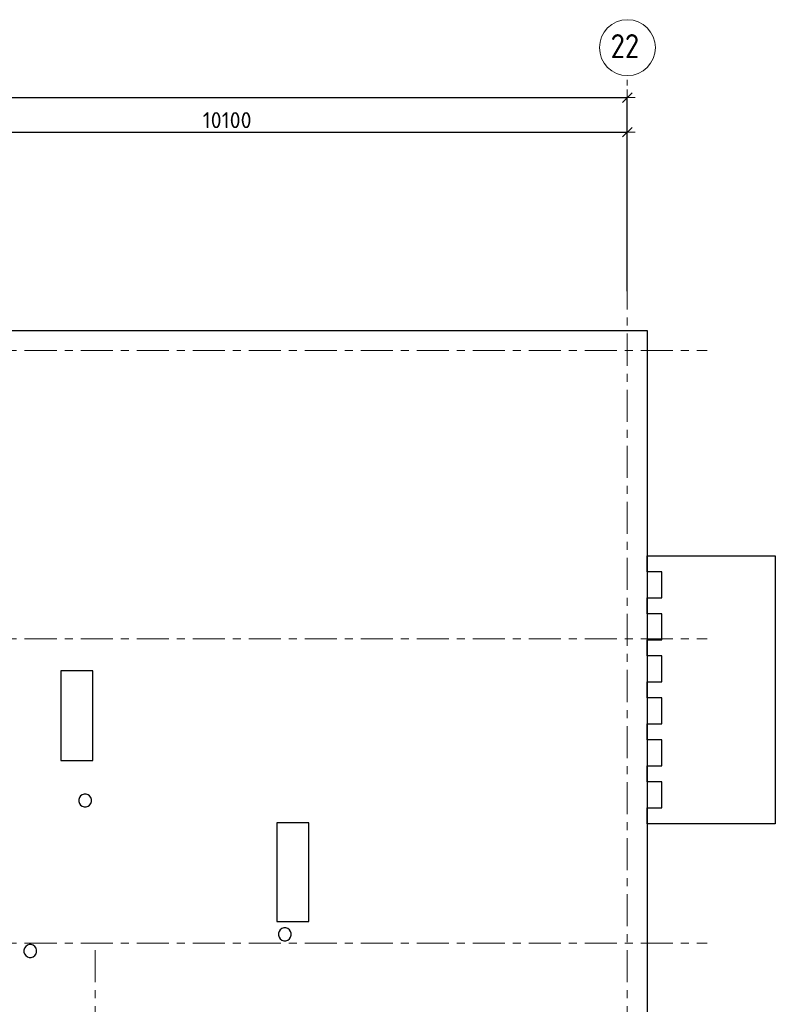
# Model space of a CAD drawing. Header units: metres. Extents: x -38 to 97, y -15 to 21.
# Tile 14 of 205: x 54 to 63, y 8 to 21. Entities that reach past the tile are written whole.
import ezdxf

# ---------------------------------------------------------------- set-up
doc = ezdxf.new("R2010")
doc.units = ezdxf.units.M
doc.header["$PDMODE"] = 65
doc.linetypes.add('______11', pattern=[0.5, 0.4, -0.05, 0, -0.05])
doc.linetypes.add('______5', pattern=[1.1, 0.8, -0.1, 0.1, -0.1])
for name, color, linetype, lineweight in [('XR$1$Осевая линия (1)', 7, '______5', 13), ('XR$1$Размерная линия (1)', 7, 'Continuous', 13), ('XR$5$Перекрытие (1)', 7, 'Continuous', 35)]:
    doc.layers.add(name, color=color, linetype=linetype, lineweight=lineweight)
doc.styles.add('ISOCPEUR', font='txt')
doc.dimstyles.new('DIMSTYLE_3', dxfattribs={"dimtxt": 0.2, "dimasz": 0.2, "dimexe": 0, "dimexo": 0, "dimgap": 0.1, "dimtad": 2, "dimdec": 0, "dimlfac": 1000, "dimrnd": 5, "dimzin": 12, "dimdsep": 46, "dimtxsty": 'ISOCPEUR', "dimblk1": 'ALL_ML_STRICH', "dimblk2": 'ALL_ML_STRICH', "dimsah": 1, "dimcen": 0, "dimclrd": 7, "dimclre": 256, "dimclrt": 7, "dimadec": 0, "dimazin": 0, "dimtfac": 1, "dimtdec": 0, "dimtix": 1, "dimtmove": 2, "dimatfit": 3, "dimfxl": 0, "dimtzin": 0, "dimlwd": 0, "dimlwe": -3, "dimarcsym": 0})

# ---------------------------------------------------------------- blocks, each defined once
blk = doc.blocks.new('ALL_ML_STRICH')
at = {"color": 0, "linetype": 'ByBlock', "lineweight": -2}
for p, q in [((-1, 0), (0.5, 0)), ((-0.3, -0.3), (0.3, 0.3)), ((0, -0.5), (0, 0.5))]:
    blk.add_line(p, q, dxfattribs=at)
blk = doc.blocks.new('*D10')
at = {"layer": 'DEFPOINTS', "color": 7, "linetype": 'Continuous', "lineweight": 13, "transparency": 33554687}
for p in [(0.5, 19.557), (0.5, 19.377), (61.6, 17.12)]:
    blk.add_point(p, dxfattribs=at)
at = {"layer": 'XR$1$Размерная линия (1)', "color": 9, "linetype": 'Continuous', "lineweight": -2, "true_color": 0xc7c7c7, "transparency": 33554687}
for p, q in [((0.5, 19.357), (0.5, 19.557)), ((61.6, 17.14), (61.6, 19.557))]:
    blk.add_line(p, q, dxfattribs=at)
at = {"layer": 'XR$1$Размерная линия (1)', "color": 7, "linetype": 'Continuous', "lineweight": -2, "transparency": 33554687}
blk.add_line((0.5, 19.557), (61.6, 19.557), dxfattribs=at)
at = {"layer": 'XR$1$Размерная линия (1)', "color": 7, "linetype": 'Continuous', "lineweight": 13, "transparency": 33554687, "xscale": 0.2, "yscale": 0.2, "zscale": 0.2, "rotation": 180}
blk.add_blockref('ALL_ML_STRICH', (0.5, 19.557), dxfattribs=at)
at = {"layer": 'XR$1$Размерная линия (1)', "color": 7, "linetype": 'Continuous', "lineweight": 13, "transparency": 33554687, "xscale": 0.2, "yscale": 0.2, "zscale": 0.2}
blk.add_blockref('ALL_ML_STRICH', (61.6, 19.557), dxfattribs=at)
at = {"layer": 'XR$1$Размерная линия (1)', "color": 7, "linetype": 'Continuous', "lineweight": 13, "transparency": 33554687, "insert": (31.1, 19.707), "char_height": 0.2, "width": 1, "attachment_point": 5, "style": 'ISOCPEUR'}
blk.add_mtext('\\A1;{61100}', dxfattribs=at)
blk = doc.blocks.new('*D37')
at = {"layer": 'DEFPOINTS', "color": 7, "linetype": 'Continuous', "lineweight": 13, "transparency": 33554687}
for p in [(51.5, 19.126), (61.6, 17.491), (51.5, 17.39)]:
    blk.add_point(p, dxfattribs=at)
at = {"layer": 'XR$1$Размерная линия (1)', "color": 9, "linetype": 'Continuous', "lineweight": -2, "true_color": 0xc7c7c7, "transparency": 33554687}
for p, q in [((51.5, 17.41), (51.5, 19.126)), ((61.6, 17.511), (61.6, 19.126))]:
    blk.add_line(p, q, dxfattribs=at)
at = {"layer": 'XR$1$Размерная линия (1)', "color": 7, "linetype": 'Continuous', "lineweight": -2, "transparency": 33554687}
blk.add_line((51.5, 19.126), (61.6, 19.126), dxfattribs=at)
at = {"layer": 'XR$1$Размерная линия (1)', "color": 7, "linetype": 'Continuous', "lineweight": 13, "transparency": 33554687, "xscale": 0.2, "yscale": 0.2, "zscale": 0.2, "rotation": 180}
blk.add_blockref('ALL_ML_STRICH', (51.5, 19.126), dxfattribs=at)
at = {"layer": 'XR$1$Размерная линия (1)', "color": 7, "linetype": 'Continuous', "lineweight": 13, "transparency": 33554687, "xscale": 0.2, "yscale": 0.2, "zscale": 0.2}
blk.add_blockref('ALL_ML_STRICH', (61.6, 19.126), dxfattribs=at)
at = {"layer": 'XR$1$Размерная линия (1)', "color": 7, "linetype": 'Continuous', "lineweight": 13, "transparency": 33554687, "insert": (56.6, 19.276), "char_height": 0.2, "width": 1, "attachment_point": 5, "style": 'ISOCPEUR'}
blk.add_mtext('\\A1;{10100}', dxfattribs=at)

msp = doc.modelspace()

# ---------------------------------------------------------------- linework, layer by layer
at = {"layer": 'XR$1$Осевая линия (1)', "color": 253, "linetype": '______11', "lineweight": 13, "true_color": 0xa0a0a0, "transparency": 33554687}
for p, q in [((61.6, -3.39), (61.6, 19.78)), ((-2.63, 16.4), (62.6, 16.4)), ((-2.63, 12.8), (62.6, 12.8)), ((-2.63, 9), (62.6, 9)), ((54.95, -3.39), (54.95, 8.98))]:
    msp.add_line(p, q, dxfattribs=at)
at = {"layer": 'XR$1$Осевая линия (1)', "color": 7, "linetype": 'Continuous', "lineweight": 13, "transparency": 33554687}
msp.add_circle((61.6018, 20.1812), 0.3493, dxfattribs=at)
at = {"layer": 'XR$5$Перекрытие (1)', "color": 7, "linetype": 'Continuous', "lineweight": 25, "transparency": 33554687}
for p, q in [((51.6, 16.6502), (61.85, 16.6502)), ((61.85, 16.6502), (61.85, -0.2498)), ((61.8502, 13.6374), (61.8502, 13.8374)), ((61.8502, 13.8374), (62.0302, 13.8374)), ((62.0302, 13.8374), (63.45, 13.8374)), ((63.45, 13.8374), (63.45, 10.4874)), ((62.0302, 13.6374), (61.8502, 13.6374)), ((62.03, 13.3124), (62.03, 13.6374)), ((61.8502, 13.1124), (61.8502, 13.3124)), ((61.8502, 13.3124), (62.0302, 13.3124)), ((62.0302, 13.1124), (61.8502, 13.1124)), ((62.03, 12.7874), (62.03, 13.1124)), ((61.8502, 12.5874), (61.8502, 12.7874)), ((61.8502, 12.7874), (62.0302, 12.7874)), ((62.0302, 12.5874), (61.8502, 12.5874)), ((62.03, 12.2624), (62.03, 12.5874)), ((54.5208, 12.4004), (54.5206, 11.2804)), ((54.9208, 12.4003), (54.5208, 12.4004)), ((54.9206, 11.2803), (54.9208, 12.4003)), ((61.8502, 12.0624), (61.8502, 12.2624)), ((61.8502, 12.2624), (62.0302, 12.2624)), ((62.0302, 12.0624), (61.8502, 12.0624)), ((62.03, 11.7374), (62.03, 12.0624)), ((61.8502, 11.5374), (61.8502, 11.7374)), ((61.8502, 11.7374), (62.0302, 11.7374)), ((62.0302, 11.5374), (61.8502, 11.5374)), ((62.03, 11.2124), (62.03, 11.5374)), ((54.5206, 11.2804), (54.9206, 11.2803)), ((61.8502, 11.0124), (61.8502, 11.2124)), ((61.8502, 11.2124), (62.0302, 11.2124)), ((62.0302, 11.0124), (61.8502, 11.0124)), ((62.03, 10.6874), (62.03, 11.0124)), ((54.768, 10.8373), (54.7532, 10.8169)), ((54.7884, 10.8521), (54.768, 10.8373)), ((54.8124, 10.8599), (54.7884, 10.8521)), ((54.8377, 10.8599), (54.8124, 10.8599)), ((54.8617, 10.8521), (54.8377, 10.8599)), ((54.8821, 10.8373), (54.8617, 10.8521)), ((54.8969, 10.8169), (54.8821, 10.8373)), ((54.7532, 10.8169), (54.7454, 10.7929)), ((54.7454, 10.7929), (54.7454, 10.7676)), ((54.7454, 10.7676), (54.7532, 10.7436)), ((54.7532, 10.7436), (54.768, 10.7232)), ((54.768, 10.7232), (54.7884, 10.7084)), ((54.7884, 10.7084), (54.8124, 10.7006)), ((54.8124, 10.7006), (54.8377, 10.7006)), ((54.8377, 10.7006), (54.8617, 10.7084)), ((54.8617, 10.7084), (54.8821, 10.7232)), ((54.8821, 10.7232), (54.8969, 10.7436)), ((54.9047, 10.7929), (54.8969, 10.8169)), ((54.8969, 10.7436), (54.9047, 10.7676)), ((54.9047, 10.7676), (54.9047, 10.7929)), ((61.8502, 10.4874), (61.8502, 10.6874)), ((61.8502, 10.6874), (62.0302, 10.6874)), ((57.2198, 10.5002), (57.22, 9.2702)), ((57.6198, 10.5002), (57.2198, 10.5002)), ((57.62, 9.2702), (57.6198, 10.5002)), ((62.0302, 10.4874), (61.8502, 10.4874)), ((63.45, 10.4874), (62.0302, 10.4874)), ((57.22, 9.2702), (57.62, 9.2702)), ((57.2486, 9.1459), (57.2408, 9.1219)), ((57.2408, 9.1219), (57.2408, 9.0966)), ((57.2635, 9.1663), (57.2486, 9.1459)), ((57.2839, 9.1811), (57.2635, 9.1663)), ((57.3079, 9.1889), (57.2839, 9.1811)), ((57.3331, 9.1889), (57.3079, 9.1889)), ((57.3571, 9.1811), (57.3331, 9.1889)), ((57.3775, 9.1663), (57.3571, 9.1811)), ((57.3924, 9.1459), (57.3775, 9.1663)), ((57.4002, 9.1219), (57.3924, 9.1459)), ((57.4002, 9.0966), (57.4002, 9.1219)), ((54.1274, 8.9799), (54.1034, 8.9721)), ((54.1526, 8.9799), (54.1274, 8.9799)), ((54.1766, 8.9721), (54.1526, 8.9799)), ((57.2408, 9.0966), (57.2486, 9.0726)), ((57.2486, 9.0726), (57.2635, 9.0522)), ((57.2635, 9.0522), (57.2839, 9.0374)), ((57.2839, 9.0374), (57.3079, 9.0296)), ((57.3079, 9.0296), (57.3331, 9.0296)), ((57.3331, 9.0296), (57.3571, 9.0374)), ((57.3571, 9.0374), (57.3775, 9.0522)), ((57.3775, 9.0522), (57.3924, 9.0726)), ((57.3924, 9.0726), (57.4002, 9.0966)), ((54.0681, 8.9369), (54.0603, 8.9129)), ((54.0603, 8.9129), (54.0603, 8.8876)), ((54.0603, 8.8876), (54.0681, 8.8636)), ((54.083, 8.9573), (54.0681, 8.9369)), ((54.0681, 8.8636), (54.083, 8.8432)), ((54.1034, 8.9721), (54.083, 8.9573)), ((54.197, 8.9573), (54.1766, 8.9721)), ((54.2119, 8.9369), (54.197, 8.9573)), ((54.197, 8.8432), (54.2119, 8.8636)), ((54.2197, 8.9129), (54.2119, 8.9369)), ((54.2119, 8.8636), (54.2197, 8.8876)), ((54.2197, 8.8876), (54.2197, 8.9129)), ((54.083, 8.8432), (54.1034, 8.8284)), ((54.1034, 8.8284), (54.1274, 8.8206)), ((54.1274, 8.8206), (54.1526, 8.8206)), ((54.1526, 8.8206), (54.1766, 8.8284)), ((54.1766, 8.8284), (54.197, 8.8432))]:
    msp.add_line(p, q, dxfattribs=at)

# ---------------------------------------------------------------- texts
at = {"layer": 'XR$1$Осевая линия (1)', "color": 7, "linetype": 'Continuous', "lineweight": 13, "transparency": 33554687, "insert": (61.3918, 20.0507), "char_height": 0.3, "width": 0.550812, "attachment_point": 7, "style": 'ISOCPEUR'}
msp.add_mtext('\\W0.87;22', dxfattribs=at)

# ---------------------------------------------------------------- dimensions: what is measured, and where the dimension line sits
at = {"layer": 'XR$1$Размерная линия (1)', "color": 7, "linetype": 'Continuous', "lineweight": 13, "transparency": 33554687}
for base, p1, p2, picture, middle in [((61.6, 19.5574), (0.5, 19.3568), (61.6, 17.1397), '*D10', (31.1, 19.7074)), ((61.6, 19.1261), (51.5, 17.4096), (61.6, 17.5112), '*D37', (56.6, 19.2761))]:
    dim = msp.add_linear_dim(base=base, p1=p1, p2=p2, dimstyle='DIMSTYLE_3', override={"dimpost": '<>', "dimclrd": 7, "dimclre": 9, "dimclrt": 7, "dimlwd": 0, "dimlwe": 65533}, dxfattribs=at)
    dim.commit()
    dim.dimension.update_dxf_attribs({"geometry": picture, "text_midpoint": middle, "dimtype": 160})

doc.saveas('drawing.dxf')
